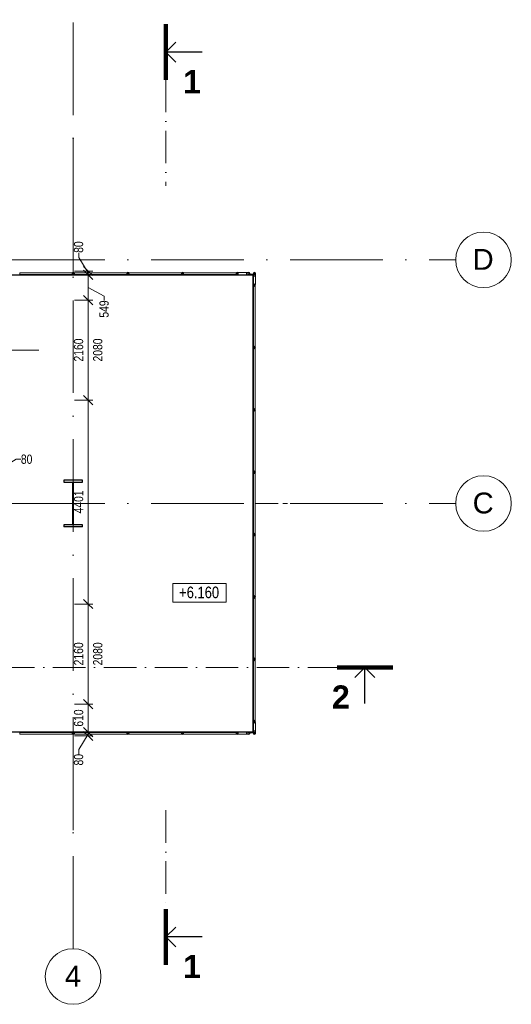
# Model space of a CAD drawing. Header units: millimetres. Extents: x 17762 to 172224, y -23587 to 40136.
# Tile 49 of 49: x 130081 to 140690, y 17675 to 38936. Entities that reach past the tile are written whole.
import ezdxf

# ---------------------------------------------------------------- set-up
doc = ezdxf.new("R2010")
doc.units = ezdxf.units.MM
for name, pattern in [('IMPORT-HP_01_CER_B', [800, 500, -100, 100, -100]), ('Čerchovaná 20mm', [3000, 2000, -500, 0, -500]), ('Čerchovaná řez', [1100, 700, -200, 0, -200])]:
    doc.linetypes.add(name, pattern=pattern)
for name, color, linetype, lineweight in [('CA_IMPORTY18', 8, 'Continuous', 9), ('CA_KOTY', 3, 'Continuous', 9), ('CA_KOTY-100', 3, 'Continuous', 9), ('CA_OSY', 5, 'Continuous', 9), ('CA_PODLAHA25', 7, 'Continuous', 13), ('CA_POPISDVERE', 3, 'Continuous', 9), ('CA_REZY', 1, 'Continuous', 25), ('CA_REZYZNACKY', 1, 'Continuous', 9), ('CA_TEXT35', 62, 'Continuous', 9)]:
    doc.layers.add(name, color=color, linetype=linetype, lineweight=lineweight)
doc.styles.add('Arial_1', font='arial.ttf', dxfattribs={"width": 0.8, "height": 200})
doc.styles.add('Arial_2', font='arial.ttf', dxfattribs={"height": 450})
doc.styles.add('Arial_5', font='arial.ttf', dxfattribs={"width": 0.8, "height": 250})
doc.styles.add('Arial_B', font='arialbd.ttf', dxfattribs={"height": 500})
doc.dimstyles.new('HP_Přímá_-_2_mm_Ariel_1-100', dxfattribs={"dimscale": 304.8, "dimtxt": 204.05188, "dimasz": 0.656168, "dimexe": 0.328084, "dimexo": 0.0625, "dimgap": 0.164042, "dimtad": 1, "dimdec": 0, "dimzin": 0, "dimdsep": 46, "dimtxsty": 'Arial_1', "dimblk1": 'OBLIQUE', "dimblk2": 'OBLIQUE', "dimsah": 1, "dimcen": 0.09, "dimazin": 0, "dimtfac": 1, "dimtdec": 4, "dimtix": 1, "dimtmove": 0, "dimatfit": 3, "dimfxl": 0.984252, "dimfxlon": 1, "dimtvp": 1, "dimtolj": 1, "dimtzin": 0, "dimarcsym": 2})
doc.dimstyles.new('HP_Přímá_-_2_mm_Ariel_1-100_1', dxfattribs={"dimscale": 304.8, "dimtxt": 204.05188, "dimasz": 0.656168, "dimexe": 0.328084, "dimexo": 0.0625, "dimgap": 0.164042, "dimtad": 1, "dimdec": 0, "dimzin": 0, "dimdsep": 46, "dimtxsty": 'Arial_1', "dimblk1": 'OBLIQUE', "dimblk2": 'OBLIQUE', "dimsah": 1, "dimcen": 0.09, "dimazin": 0, "dimtfac": 1, "dimtdec": 4, "dimtix": 1, "dimtmove": 1, "dimatfit": 3, "dimfxl": 0.984252, "dimfxlon": 1, "dimtvp": 1, "dimtolj": 1, "dimtzin": 0, "dimarcsym": 2})

# ---------------------------------------------------------------- blocks, each defined once
blk = doc.blocks.new('ocelová kce final - 11542_003_OK-HALA_TaO-2_ET_AciS_2025-05-29_upr_dwg-2597525-PŮDORYS _6_160 _ vestavek V2')
at = {"layer": 'CA_IMPORTY18', "color": 57, "linetype": 'IMPORT-HP_01_CER_B'}
for p, q in [((53770, 33473), (53770, 36377)), ((53770, 33437), (53770, 33468)), ((57698, 28490), (59468, 28490)), ((53770, 23512), (53770, 23543)), ((53770, 21433), (53770, 23507))]:
    blk.add_line(p, q, dxfattribs=at)
at = {"layer": 'CA_IMPORTY18', "color": 57}
for p, q in [((52250, 33420), (57650, 33420)), ((57654, 33420), (52250, 33420)), ((52255, 33430), (57644, 33430)), ((52255, 33424), (57644, 33424)), ((53752, 33468), (52617, 33468)), ((52617, 33468), (52617, 33436)), ((52617, 33436), (53752, 33436)), ((53752, 33468), (53752, 33436)), ((54931, 33468), (53797, 33468)), ((53797, 33468), (53797, 33436)), ((53797, 33436), (54931, 33436)), ((54931, 33468), (54931, 33436)), ((56111, 33468), (54976, 33468)), ((54976, 33468), (54976, 33436)), ((54976, 33436), (56111, 33436)), ((56111, 33468), (56111, 33436)), ((57290, 33468), (56155, 33468)), ((56155, 33468), (56155, 33436)), ((56155, 33436), (57290, 33436)), ((57290, 33468), (57290, 33436)), ((57511, 33474), (57335, 33474)), ((57335, 33452), (57335, 33474)), ((57335, 33430), (57335, 33452)), ((57335, 33430), (57511, 33430)), ((57511, 33474), (57511, 33474)), ((57511, 33465), (57511, 33473)), ((57511, 33463), (57511, 33465)), ((57511, 33452), (57511, 33464)), ((57511, 33440), (57511, 33452)), ((57511, 33431), (57511, 33438)), ((57511, 33430), (57511, 33430)), ((57580, 33440), (57662, 33440)), ((57644, 33430), (57654, 33430)), ((57644, 33424), (57644, 33430)), ((57650, 23560), (57650, 33420)), ((57650, 23560), (57650, 33420)), ((57654, 33420), (57650, 33420)), ((57660, 33430), (57654, 33430)), ((57654, 33430), (57654, 23550)), ((57660, 33430), (57660, 23550)), ((57660, 33401), (57660, 33225)), ((57660, 33401), (57660, 33401)), ((57668, 33401), (57661, 33401)), ((57668, 33401), (57669, 33401)), ((57682, 33401), (57669, 33401)), ((57695, 33401), (57682, 33401)), ((57703, 33401), (57695, 33401)), ((57704, 33225), (57704, 33401)), ((57704, 33401), (57704, 33401)), ((57682, 33225), (57660, 33225)), ((57666, 33180), (57666, 31878)), ((57698, 33180), (57666, 33180)), ((57704, 33225), (57682, 33225)), ((57698, 31878), (57698, 33180)), ((57698, 31878), (57666, 31878)), ((57666, 31834), (57666, 30532)), ((57698, 31834), (57666, 31834)), ((57698, 30532), (57698, 31834)), ((57698, 30532), (57666, 30532)), ((57666, 30487), (57666, 29185)), ((57698, 30487), (57666, 30487)), ((57698, 29185), (57698, 30487)), ((57698, 29185), (57666, 29185)), ((57666, 29141), (57666, 27839)), ((57698, 29141), (57666, 29141)), ((57698, 27839), (57698, 29141)), ((53569, 28949), (53569, 28991)), ((53569, 28991), (53971, 28991)), ((53759, 28949), (53569, 28949)), ((53759, 28031), (53759, 28949)), ((53971, 28949), (53781, 28949)), ((53781, 28949), (53781, 28031)), ((53971, 28991), (53971, 28949)), ((52250, 28490), (53570, 28490)), ((53569, 27989), (53569, 28031)), ((53569, 28031), (53759, 28031)), ((53971, 27989), (53569, 27989)), ((53781, 28031), (53971, 28031)), ((53971, 28031), (53971, 27989)), ((57698, 27839), (57666, 27839)), ((57666, 27795), (57666, 26493)), ((57698, 27795), (57666, 27795)), ((57698, 26493), (57698, 27795)), ((57698, 26493), (57666, 26493)), ((57666, 26448), (57666, 25146)), ((57698, 26448), (57666, 26448)), ((57698, 25146), (57698, 26448)), ((57698, 25146), (57666, 25146)), ((57666, 25102), (57666, 23800)), ((57698, 25102), (57666, 25102)), ((57698, 23800), (57698, 25102)), ((57660, 23756), (57660, 23579)), ((57660, 23756), (57682, 23756)), ((57698, 23800), (57666, 23800)), ((57682, 23756), (57704, 23756)), ((57704, 23579), (57704, 23756)), ((52250, 23560), (57650, 23560)), ((57654, 23560), (52250, 23560)), ((57644, 23556), (52255, 23556)), ((57644, 23550), (52255, 23550)), ((53752, 23544), (52617, 23544)), ((52617, 23512), (52617, 23544)), ((52617, 23512), (53752, 23512)), ((53752, 23512), (53752, 23544)), ((54931, 23544), (53797, 23544)), ((53797, 23512), (53797, 23544)), ((53797, 23512), (54931, 23512)), ((54931, 23512), (54931, 23544)), ((56111, 23544), (54976, 23544)), ((54976, 23512), (54976, 23544)), ((54976, 23512), (56111, 23512)), ((56111, 23512), (56111, 23544)), ((57290, 23544), (56155, 23544)), ((56155, 23512), (56155, 23544)), ((56155, 23512), (57290, 23512)), ((57290, 23512), (57290, 23544)), ((57511, 23550), (57335, 23550)), ((57335, 23528), (57335, 23550)), ((57335, 23506), (57335, 23528)), ((57335, 23506), (57511, 23506)), ((57511, 23550), (57511, 23550)), ((57511, 23541), (57511, 23549)), ((57511, 23541), (57511, 23539)), ((57511, 23528), (57511, 23540)), ((57511, 23516), (57511, 23528)), ((57511, 23507), (57511, 23513)), ((57511, 23506), (57511, 23506)), ((57577, 23540), (57575, 23540)), ((57660, 23540), (57580, 23540)), ((57644, 23550), (57644, 23556)), ((57654, 23550), (57644, 23550)), ((57654, 23560), (57650, 23560)), ((57654, 23550), (57660, 23550)), ((57660, 23579), (57660, 23579)), ((57661, 23579), (57668, 23579)), ((57669, 23579), (57682, 23579)), ((57682, 23579), (57694, 23579)), ((57693, 23579), (57695, 23579)), ((57695, 23579), (57703, 23579)), ((57704, 23579), (57704, 23579))]:
    blk.add_line(p, q, dxfattribs=at)
at = {"layer": 'CA_IMPORTY18', "color": 57, "flags": 128}
for points in [[(57511, 33474), (57513, 33474), (57515, 33474), (57517, 33474), (57519, 33474), (57521, 33474), (57523, 33474), (57525, 33474), (57527, 33474), (57529, 33474), (57531, 33474), (57533, 33474), (57535, 33474), (57537, 33474), (57538, 33474), (57540, 33474), (57542, 33474), (57543, 33474), (57545, 33474), (57546, 33474), (57548, 33474), (57549, 33474), (57551, 33474), (57552, 33474), (57553, 33474), (57554, 33474), (57555, 33474), (57556, 33474), (57557, 33474), (57558, 33474), (57559, 33474), (57559, 33474), (57560, 33474), (57561, 33474), (57561, 33474), (57562, 33474), (57562, 33474), (57562, 33474), (57562, 33474), (57562, 33474), (57562, 33474)], [(57562, 33430), (57562, 33430), (57562, 33430), (57562, 33430), (57562, 33430), (57561, 33430), (57561, 33430), (57560, 33430), (57560, 33430), (57559, 33430), (57558, 33430), (57557, 33430), (57556, 33430), (57556, 33430), (57554, 33430), (57553, 33430), (57552, 33430), (57551, 33430), (57550, 33430), (57548, 33430), (57547, 33430), (57545, 33430), (57544, 33430), (57542, 33430), (57540, 33430), (57539, 33430), (57537, 33430), (57535, 33430), (57533, 33430), (57532, 33430), (57530, 33430), (57528, 33430), (57526, 33430), (57524, 33430), (57522, 33430), (57520, 33430), (57518, 33430), (57516, 33430), (57514, 33430), (57512, 33430), (57511, 33430)], [(57562, 33474), (57563, 33474), (57564, 33474), (57565, 33474), (57566, 33474), (57567, 33474), (57568, 33474), (57568, 33474), (57569, 33473), (57570, 33473), (57571, 33473), (57572, 33472), (57573, 33472), (57573, 33472), (57574, 33471), (57575, 33471), (57576, 33470), (57576, 33470), (57577, 33469), (57578, 33468), (57578, 33468), (57579, 33467), (57579, 33466), (57580, 33466)], [(57569, 33431), (57568, 33431), (57567, 33430), (57566, 33430), (57565, 33430), (57564, 33430), (57563, 33430), (57562, 33430), (57562, 33430)], [(57580, 33439), (57580, 33438), (57579, 33438), (57578, 33437), (57578, 33436), (57577, 33436), (57576, 33435), (57576, 33435), (57575, 33434), (57574, 33434), (57574, 33433), (57573, 33433), (57572, 33432), (57571, 33432), (57570, 33432), (57569, 33431)], [(57580, 33465), (57581, 33464), (57581, 33464), (57582, 33463), (57582, 33462), (57583, 33461), (57583, 33460), (57583, 33459), (57584, 33459), (57584, 33458), (57584, 33457), (57584, 33456), (57584, 33455), (57584, 33454), (57584, 33453), (57584, 33452)], [(57584, 33452), (57584, 33451), (57584, 33450), (57584, 33450), (57584, 33449), (57584, 33448), (57584, 33447), (57584, 33446), (57583, 33445), (57583, 33444), (57583, 33444), (57582, 33443), (57582, 33442), (57582, 33441), (57581, 33440), (57581, 33440)], [(57660, 33452), (57660, 33453), (57660, 33454), (57660, 33455), (57660, 33456), (57660, 33457), (57661, 33458), (57661, 33458), (57661, 33459), (57661, 33460), (57662, 33461), (57662, 33462), (57663, 33463), (57663, 33463), (57663, 33464), (57664, 33465), (57664, 33466), (57665, 33466), (57666, 33467), (57666, 33468), (57667, 33468), (57667, 33469), (57668, 33469), (57669, 33470)], [(57660, 33401), (57660, 33403), (57660, 33405), (57660, 33407), (57660, 33409), (57660, 33411), (57660, 33413), (57660, 33415), (57660, 33417), (57660, 33419), (57660, 33421), (57660, 33423), (57660, 33425), (57660, 33427), (57660, 33428), (57660, 33430), (57660, 33432), (57660, 33433), (57660, 33435), (57660, 33436), (57660, 33438), (57660, 33439), (57660, 33441), (57660, 33442), (57660, 33443), (57660, 33444), (57660, 33445), (57660, 33446), (57660, 33447), (57660, 33448), (57660, 33449), (57660, 33449), (57660, 33450), (57660, 33451), (57660, 33451), (57660, 33452), (57660, 33452), (57660, 33452), (57660, 33452), (57660, 33452), (57660, 33452)], [(57669, 33470), (57670, 33471), (57671, 33471), (57672, 33472), (57673, 33472), (57673, 33473), (57674, 33473), (57675, 33473), (57676, 33474), (57677, 33474), (57678, 33474), (57678, 33474), (57679, 33474), (57680, 33474), (57681, 33474), (57682, 33474)], [(57682, 33474), (57683, 33474), (57684, 33474), (57685, 33474), (57686, 33474), (57687, 33474), (57688, 33474), (57688, 33474), (57689, 33473), (57690, 33473), (57691, 33473), (57692, 33472), (57693, 33472), (57693, 33472), (57694, 33471), (57695, 33471)], [(57696, 33470), (57696, 33470), (57697, 33469), (57698, 33468), (57698, 33468), (57699, 33467), (57699, 33466), (57700, 33466), (57700, 33465), (57701, 33464), (57701, 33464), (57702, 33463), (57702, 33462), (57703, 33461), (57703, 33460), (57703, 33459)], [(57704, 33459), (57704, 33458), (57704, 33457), (57704, 33456), (57704, 33455), (57704, 33454), (57704, 33453), (57704, 33452), (57704, 33452)], [(57704, 33452), (57704, 33452), (57704, 33452), (57704, 33452), (57704, 33452), (57704, 33451), (57704, 33451), (57704, 33450), (57704, 33450), (57704, 33449), (57704, 33448), (57704, 33447), (57704, 33446), (57704, 33446), (57704, 33444), (57704, 33443), (57704, 33442), (57704, 33441), (57704, 33440), (57704, 33438), (57704, 33437), (57704, 33435), (57704, 33434), (57704, 33432), (57704, 33430), (57704, 33429), (57704, 33427), (57704, 33425), (57704, 33423), (57704, 33422), (57704, 33420), (57704, 33418), (57704, 33416), (57704, 33414), (57704, 33412), (57704, 33410), (57704, 33408), (57704, 33406), (57704, 33404), (57704, 33402), (57704, 33401)], [(57511, 23550), (57513, 23550), (57515, 23550), (57517, 23550), (57519, 23550), (57521, 23550), (57523, 23550), (57525, 23550), (57527, 23550), (57529, 23550), (57531, 23550), (57533, 23550), (57535, 23550), (57537, 23550), (57538, 23550), (57540, 23550), (57542, 23550), (57543, 23550), (57545, 23550), (57546, 23550), (57548, 23550), (57549, 23550), (57551, 23550), (57552, 23550), (57553, 23550), (57554, 23550), (57555, 23550), (57556, 23550), (57557, 23550), (57558, 23550), (57559, 23550), (57559, 23550), (57560, 23550), (57561, 23550), (57561, 23550), (57562, 23550), (57562, 23550), (57562, 23550), (57562, 23550), (57562, 23550), (57562, 23550)], [(57562, 23506), (57562, 23506), (57562, 23506), (57562, 23506), (57562, 23506), (57561, 23506), (57561, 23506), (57560, 23506), (57560, 23506), (57559, 23506), (57558, 23506), (57557, 23506), (57556, 23506), (57556, 23506), (57554, 23506), (57553, 23506), (57552, 23506), (57551, 23506), (57550, 23506), (57548, 23506), (57547, 23506), (57545, 23506), (57544, 23506), (57542, 23506), (57540, 23506), (57539, 23506), (57537, 23506), (57535, 23506), (57533, 23506), (57532, 23506), (57530, 23506), (57528, 23506), (57526, 23506), (57524, 23506), (57522, 23506), (57520, 23506), (57518, 23506), (57516, 23506), (57514, 23506), (57512, 23506), (57511, 23506)], [(57562, 23550), (57563, 23550), (57564, 23550), (57565, 23550), (57566, 23550), (57567, 23550), (57568, 23549), (57568, 23549), (57569, 23549), (57570, 23549), (57571, 23548), (57572, 23548), (57573, 23547), (57573, 23547), (57574, 23547), (57575, 23546), (57576, 23546), (57576, 23545), (57577, 23544), (57578, 23544), (57578, 23543), (57579, 23543), (57579, 23542), (57580, 23541)], [(57569, 23506), (57568, 23506), (57567, 23506), (57566, 23506), (57565, 23506), (57564, 23506), (57563, 23506), (57562, 23506), (57562, 23506)], [(57580, 23514), (57580, 23514), (57579, 23513), (57578, 23512), (57578, 23512), (57577, 23511), (57576, 23511), (57576, 23510), (57575, 23510), (57574, 23509), (57574, 23509), (57573, 23508), (57572, 23508), (57571, 23507), (57570, 23507), (57569, 23507)], [(57580, 23541), (57581, 23540), (57581, 23539), (57582, 23538), (57582, 23537), (57583, 23537), (57583, 23536), (57583, 23535), (57584, 23534), (57584, 23533), (57584, 23532), (57584, 23532), (57584, 23531), (57584, 23530), (57584, 23529), (57584, 23528)], [(57584, 23528), (57584, 23527), (57584, 23526), (57584, 23525), (57584, 23524), (57584, 23523), (57584, 23522), (57584, 23522), (57583, 23521), (57583, 23520), (57583, 23519), (57582, 23518), (57582, 23517), (57582, 23517), (57581, 23516), (57581, 23515)], [(57660, 23528), (57660, 23528), (57660, 23528), (57660, 23528), (57660, 23528), (57660, 23529), (57660, 23529), (57660, 23530), (57660, 23530), (57660, 23531), (57660, 23532), (57660, 23533), (57660, 23534), (57660, 23534), (57660, 23536), (57660, 23537), (57660, 23538), (57660, 23539), (57660, 23540), (57660, 23542), (57660, 23543), (57660, 23545), (57660, 23546), (57660, 23548), (57660, 23550), (57660, 23551), (57660, 23553), (57660, 23555), (57660, 23557), (57660, 23558), (57660, 23560), (57660, 23562), (57660, 23564), (57660, 23566), (57660, 23568), (57660, 23570), (57660, 23572), (57660, 23574), (57660, 23576), (57660, 23578), (57660, 23579)], [(57661, 23521), (57661, 23522), (57660, 23523), (57660, 23524), (57660, 23525), (57660, 23526), (57660, 23527), (57660, 23528), (57660, 23528)], [(57669, 23510), (57668, 23510), (57668, 23511), (57667, 23512), (57666, 23512), (57666, 23513), (57665, 23514), (57665, 23514), (57664, 23515), (57664, 23516), (57663, 23516), (57663, 23517), (57662, 23518), (57662, 23519), (57662, 23520), (57661, 23521)], [(57682, 23506), (57681, 23506), (57680, 23506), (57680, 23506), (57679, 23506), (57678, 23506), (57677, 23506), (57676, 23506), (57675, 23507), (57674, 23507), (57674, 23507), (57673, 23508), (57672, 23508), (57671, 23508), (57670, 23509), (57670, 23509)], [(57695, 23510), (57694, 23509), (57694, 23509), (57693, 23508), (57692, 23508), (57691, 23507), (57690, 23507), (57689, 23507), (57689, 23506), (57688, 23506), (57687, 23506), (57686, 23506), (57685, 23506), (57684, 23506), (57683, 23506), (57682, 23506)], [(57704, 23528), (57704, 23527), (57704, 23526), (57704, 23525), (57704, 23524), (57704, 23523), (57704, 23522), (57704, 23522), (57703, 23521), (57703, 23520), (57703, 23519), (57702, 23518), (57702, 23517), (57702, 23517), (57701, 23516), (57701, 23515), (57700, 23514), (57700, 23514), (57699, 23513), (57698, 23512), (57698, 23512), (57697, 23511), (57696, 23511), (57696, 23510)], [(57704, 23579), (57704, 23577), (57704, 23575), (57704, 23573), (57704, 23571), (57704, 23569), (57704, 23567), (57704, 23565), (57704, 23563), (57704, 23561), (57704, 23559), (57704, 23557), (57704, 23555), (57704, 23553), (57704, 23552), (57704, 23550), (57704, 23548), (57704, 23547), (57704, 23545), (57704, 23544), (57704, 23542), (57704, 23541), (57704, 23539), (57704, 23538), (57704, 23537), (57704, 23536), (57704, 23535), (57704, 23534), (57704, 23533), (57704, 23532), (57704, 23531), (57704, 23531), (57704, 23530), (57704, 23529), (57704, 23529), (57704, 23528), (57704, 23528), (57704, 23528), (57704, 23528), (57704, 23528), (57704, 23528)]]:
    blk.add_lwpolyline(points, dxfattribs=at)
at = {"layer": 'CA_IMPORTY18', "color": 57}
for centre, radius, start, end in [((57562, 33452), 22.3, 146.5919, 180), ((57562, 33452), 22.2, 180, 213.3751), ((57562, 33452), 22.3, 110.9138, 140), ((57562, 33452), 22.2, 220, 249.0736), ((57562, 33452), 22.3, 74.314, 105.678), ((57562, 33452), 22.2, 254.314, 285.678), ((57562, 33452), 22.3, 40, 69.0736), ((57562, 33452), 22.2, 290.9138, 320), ((57562, 33452), 22.3, 0, 33.3751), ((57562, 33452), 22.2, 326.5919, 360), ((57682, 33452), 22.2, 164.7512, 195.678), ((57682, 33452), 22.3, 130, 159.0736), ((57682, 33452), 22.2, 200.9138, 230), ((57682, 33452), 22.2, 90, 123.3751), ((57682, 33452), 22.2, 236.5919, 270), ((57682, 33452), 22.3, 56.5919, 90), ((57682, 33452), 22.3, 270, 303.3751), ((57682, 33452), 22.2, 20.9138, 50), ((57682, 33452), 22.2, 310, 339.0736), ((57682, 33452), 22.3, 344.314, 15.2352), ((57562, 23528), 22.3, 146.5919, 180), ((57562, 23528), 22.2, 180, 213.3751), ((57562, 23528), 22.2, 110.9138, 140), ((57562, 23528), 22.2, 220, 249.0736), ((57562, 23528), 22.2, 74.314, 105.678), ((57562, 23528), 22.2, 254.314, 285.678), ((57562, 23528), 22.2, 40, 69.0736), ((57562, 23528), 22.3, 290.9138, 320), ((57562, 23528), 22.3, 0, 33.3751), ((57562, 23528), 22.3, 326.5919, 0), ((57682, 23528), 22.3, 164.314, 195.678), ((57682, 23528), 22.3, 130, 159.0736), ((57682, 23528), 22.3, 200.9138, 230), ((57682, 23528), 22.3, 90, 123.3751), ((57682, 23528), 22.3, 236.5919, 270), ((57682, 23528), 22.3, 56.5919, 90), ((57682, 23528), 22.3, 270, 303.3751), ((57682, 23528), 22.3, 20.9138, 50), ((57682, 23528), 22.3, 310, 339.0736), ((57682, 23528), 22.3, 344.314, 15.678)]:
    blk.add_arc(centre, radius, start, end, dxfattribs=at)
at = {"layer": 'CA_REZY'}
for p, q in [((53970, 28990), (53570, 28990)), ((53570, 28990), (53570, 28950)), ((53570, 28950), (53760, 28950)), ((53760, 28950), (53760, 28030)), ((53780, 28030), (53780, 28950)), ((53780, 28950), (53970, 28950)), ((53970, 28950), (53970, 28990)), ((53760, 28030), (53570, 28030)), ((53570, 28030), (53570, 27990)), ((53570, 27990), (53970, 27990)), ((53970, 28030), (53780, 28030)), ((53970, 27990), (53970, 28030))]:
    blk.add_line(p, q, dxfattribs=at)
for centre, radius, start, end in [((53774, 33452), 22.2, 0, 180), ((53774, 33452), 22.2, 180, 0), ((53774, 33452), 17.2, 0, 180), ((53774, 33452), 17.2, 180, 0), ((54954, 33452), 22.2, 0, 180), ((54954, 33452), 22.2, 180, 0), ((54954, 33452), 17.2, 0, 180), ((54954, 33452), 17.2, 180, 0), ((56133, 33452), 22.2, 0, 180), ((56133, 33452), 22.2, 180, 0), ((56133, 33452), 17.2, 0, 180), ((56133, 33452), 17.2, 180, 0), ((57312, 33452), 22.2, 0, 180), ((57312, 33452), 22.2, 180, 0), ((57312, 33452), 17.2, 0, 180), ((57312, 33452), 17.2, 180, 0), ((57562, 33452), 22.2, 0, 180), ((57562, 33452), 22.2, 180, 0), ((57562, 33452), 19.3, 0, 180), ((57562, 33452), 19.4, 180, 0), ((57682, 33452), 22.2, 90, 233.9946), ((57682, 33452), 19.4, 90, 270), ((57682, 33452), 22.2, 234, 270), ((57682, 33452), 22.2, 270, 90), ((57682, 33452), 19.3, 270, 90), ((57682, 33202), 22.2, 90, 270), ((57682, 33202), 17.2, 90, 270), ((57682, 33202), 22.2, 270, 90), ((57682, 33202), 17.2, 270, 90), ((57682, 31856), 22.2, 90, 270), ((57682, 31856), 17.2, 90, 270), ((57682, 31856), 22.2, 270, 90), ((57682, 31856), 17.2, 270, 90), ((57682, 30510), 22.2, 90, 270), ((57682, 30510), 17.3, 90, 270), ((57682, 30510), 22.2, 270, 90), ((57682, 30510), 17.2, 270, 90), ((57682, 29163), 22.2, 90, 270), ((57682, 29163), 17.2, 90, 270), ((57682, 29163), 22.2, 270, 90), ((57682, 29163), 17.2, 270, 90), ((57682, 27817), 22.2, 90, 270), ((57682, 27817), 17.2, 90, 270), ((57682, 27817), 22.2, 270, 90), ((57682, 27817), 17.2, 270, 90), ((57682, 26470), 22.2, 90, 270), ((57682, 26470), 17.2, 90, 270), ((57682, 26470), 22.2, 270, 90), ((57682, 26470), 17.2, 270, 90), ((57682, 25124), 22.2, 90, 270), ((57682, 25124), 17.2, 90, 270), ((57682, 25124), 22.2, 270, 90), ((57682, 25124), 17.2, 270, 90), ((57682, 23778), 22.2, 90, 270), ((57682, 23778), 17.2, 90, 270), ((57682, 23778), 22.2, 270, 90), ((57682, 23778), 17.2, 270, 90), ((53774, 23528), 22.2, 0, 180), ((53774, 23528), 22.2, 180, 0), ((53774, 23528), 17.2, 0, 180), ((53774, 23528), 17.2, 180, 0), ((54954, 23528), 22.2, 0, 180), ((54954, 23528), 22.2, 180, 0), ((54954, 23528), 17.2, 0, 180), ((54954, 23528), 17.2, 180, 0), ((56133, 23528), 22.2, 0, 180), ((56133, 23528), 22.2, 180, 0), ((56133, 23528), 17.2, 0, 180), ((56133, 23528), 17.2, 180, 0), ((57312, 23528), 22.2, 0, 180), ((57312, 23528), 22.2, 180, 0), ((57312, 23528), 17.2, 0, 180), ((57312, 23528), 17.2, 180, 0), ((57562, 23528), 22.2, 0, 180), ((57562, 23528), 22.2, 180, 0), ((57562, 23528), 19.3, 0, 180), ((57562, 23528), 19.3, 180, 0), ((57682, 23528), 22.2, 90, 270), ((57682, 23528), 19.3, 90, 270), ((57682, 23528), 22.2, 270, 90), ((57682, 23528), 19.3, 270, 90)]:
    blk.add_arc(centre, radius, start, end, dxfattribs=at)
blk = doc.blocks.new('ocelová kce final - ocelová kce final-2597615-PŮDORYS _6_160 _ vestavek V2')
blk.add_blockref('ocelová kce final - 11542_003_OK-HALA_TaO-2_ET_AciS_2025-05-29_upr_dwg-2597525-PŮDORYS _6_160 _ vestavek V2', (0, 0))
blk = doc.blocks.new('Osnova - Bublina osnovy 12mm-4850-PŮDORYS _6_160 _ vestavek V2')
at = {"layer": 'CA_TEXT35'}
blk.add_circle((0, 0), 6, dxfattribs=at)
blk = doc.blocks.new('DIMBLOCK52-PŮDORYS _6_160 _ vestavek V2')
at = {"layer": 'CA_KOTY-100'}
for p, q in [((129634, 29236), (129634, 29536)), ((130006, 29443), (129674, 29236)), ((129714, 29236), (129714, 29536)), ((130106, 29443), (130006, 29443)), ((129634, 29236), (129534, 29136)), ((129714, 29236), (129614, 29136)), ((129634, 29236), (129734, 29336)), ((129634, 29236), (129714, 29236)), ((129634, 29236), (129634, 29136)), ((129714, 29236), (129814, 29336)), ((129714, 29236), (129714, 29136))]:
    blk.add_line(p, q, dxfattribs=at)
at = {"layer": 'CA_KOTY-100', "color": 0, "insert": (130106, 29546), "char_height": 200, "width": 293.83, "attachment_point": 1, "line_spacing_factor": 0.941778, "style": 'Arial_1'}
blk.add_mtext('80', dxfattribs=at)
blk = doc.blocks.new('_Oblique')
at = {"color": 0, "linetype": 'ByBlock', "lineweight": -2}
blk.add_line((-0.5, -0.5), (0.5, 0.5), dxfattribs=at)
blk = doc.blocks.new('DIMBLOCK53-PŮDORYS _6_160 _ vestavek V2')
at = {"layer": 'CA_KOTY-100'}
for p, q in [((131354, 33902), (131354, 33802)), ((131354, 33802), (131561, 33469)), ((131561, 33509), (131461, 33609)), ((131561, 33509), (131261, 33509)), ((131561, 33429), (131261, 33429)), ((131561, 33429), (131461, 33529)), ((131561, 33509), (131561, 33429)), ((131561, 33509), (131661, 33409)), ((131561, 33509), (131661, 33509)), ((131561, 33429), (131661, 33329)), ((131561, 33429), (131661, 33429))]:
    blk.add_line(p, q, dxfattribs=at)
at = {"layer": 'CA_KOTY-100', "color": 0, "insert": (131251, 33902), "char_height": 200, "width": 293.83, "attachment_point": 1, "rotation": 90, "line_spacing_factor": 0.941778, "style": 'Arial_1'}
blk.add_mtext('80', dxfattribs=at)
blk = doc.blocks.new('DIMBLOCK54-PŮDORYS _6_160 _ vestavek V2')
at = {"layer": 'CA_KOTY-100'}
for p, q in [((131561, 33429), (131261, 33429)), ((131561, 33429), (131461, 33529)), ((131561, 33429), (131561, 32880)), ((131561, 33429), (131661, 33329)), ((131561, 33429), (131661, 33429)), ((131561, 32880), (131461, 32980)), ((131904, 32969), (131561, 33155)), ((131904, 32869), (131904, 32969)), ((131561, 32880), (131261, 32880)), ((131561, 32880), (131661, 32780)), ((131561, 32880), (131661, 32880))]:
    blk.add_line(p, q, dxfattribs=at)
at = {"layer": 'CA_KOTY-100', "color": 0, "insert": (131801, 32502), "char_height": 200, "width": 440.75, "attachment_point": 1, "rotation": 90, "line_spacing_factor": 0.941778, "style": 'Arial_1'}
blk.add_mtext('549', dxfattribs=at)
blk = doc.blocks.new('DIMBLOCK55-PŮDORYS _6_160 _ vestavek V2')
at = {"layer": 'CA_KOTY-100'}
for p, q in [((131561, 32880), (131461, 32980)), ((131561, 32880), (131261, 32880)), ((131561, 32880), (131561, 30720)), ((131561, 32880), (131661, 32780)), ((131561, 32880), (131661, 32880)), ((131561, 30720), (131261, 30720)), ((131561, 30720), (131461, 30820)), ((131561, 30720), (131661, 30620)), ((131561, 30720), (131661, 30720))]:
    blk.add_line(p, q, dxfattribs=at)
at = {"layer": 'CA_KOTY-100', "color": 0, "char_height": 200, "width": 587.67, "attachment_point": 1, "rotation": 90, "line_spacing_factor": 0.941778, "style": 'Arial_1'}
for s, insert in [('2160', (131251, 31555)), ('2080', (131665, 31555))]:
    blk.add_mtext(s, dxfattribs=dict(at, insert=insert))
blk = doc.blocks.new('DIMBLOCK56-PŮDORYS _6_160 _ vestavek V2')
at = {"layer": 'CA_KOTY-100'}
for p, q in [((131561, 30720), (131261, 30720)), ((131561, 30720), (131461, 30820)), ((131561, 30720), (131561, 26319)), ((131561, 30720), (131661, 30620)), ((131561, 30720), (131661, 30720)), ((131561, 26319), (131461, 26419)), ((131561, 26319), (131261, 26319)), ((131561, 26319), (131661, 26219)), ((131561, 26319), (131661, 26319))]:
    blk.add_line(p, q, dxfattribs=at)
at = {"layer": 'CA_KOTY-100', "color": 0, "insert": (131251, 28275), "char_height": 200, "width": 587.67, "attachment_point": 1, "rotation": 90, "line_spacing_factor": 0.941778, "style": 'Arial_1'}
blk.add_mtext('4401', dxfattribs=at)
blk = doc.blocks.new('DIMBLOCK57-PŮDORYS _6_160 _ vestavek V2')
at = {"layer": 'CA_KOTY-100'}
for p, q in [((131561, 26319), (131461, 26419)), ((131561, 26319), (131261, 26319)), ((131561, 26319), (131561, 24159)), ((131561, 26319), (131661, 26219)), ((131561, 26319), (131661, 26319)), ((131561, 24159), (131461, 24259)), ((131561, 24159), (131261, 24159)), ((131561, 24159), (131661, 24059)), ((131561, 24159), (131661, 24159))]:
    blk.add_line(p, q, dxfattribs=at)
at = {"layer": 'CA_KOTY-100', "color": 0, "char_height": 200, "width": 587.67, "attachment_point": 1, "rotation": 90, "line_spacing_factor": 0.941778, "style": 'Arial_1'}
for s, insert in [('2160', (131251, 24994)), ('2080', (131665, 24994))]:
    blk.add_mtext(s, dxfattribs=dict(at, insert=insert))
blk = doc.blocks.new('DIMBLOCK58-PŮDORYS _6_160 _ vestavek V2')
at = {"layer": 'CA_KOTY-100'}
for p, q in [((131561, 24159), (131461, 24259)), ((131561, 24159), (131261, 24159)), ((131561, 24159), (131561, 23549)), ((131561, 24159), (131661, 24059)), ((131561, 24159), (131661, 24159)), ((131561, 23549), (131461, 23649)), ((131561, 23549), (131261, 23549)), ((131561, 23549), (131661, 23449)), ((131561, 23549), (131661, 23549))]:
    blk.add_line(p, q, dxfattribs=at)
at = {"layer": 'CA_KOTY-100', "color": 0, "insert": (131251, 23670), "char_height": 200, "width": 440.75, "attachment_point": 1, "rotation": 90, "line_spacing_factor": 0.941778, "style": 'Arial_1'}
blk.add_mtext('610', dxfattribs=at)
blk = doc.blocks.new('DIMBLOCK59-PŮDORYS _6_160 _ vestavek V2')
at = {"layer": 'CA_KOTY-100'}
for p, q in [((131561, 23549), (131461, 23649)), ((131561, 23549), (131261, 23549)), ((131561, 23469), (131261, 23469)), ((131354, 23176), (131561, 23509)), ((131561, 23469), (131461, 23569)), ((131561, 23549), (131561, 23469)), ((131561, 23549), (131661, 23449)), ((131561, 23549), (131661, 23549)), ((131561, 23469), (131661, 23369)), ((131561, 23469), (131661, 23469)), ((131354, 23076), (131354, 23176))]:
    blk.add_line(p, q, dxfattribs=at)
at = {"layer": 'CA_KOTY-100', "color": 0, "insert": (131251, 22832), "char_height": 200, "width": 293.83, "attachment_point": 1, "rotation": 90, "line_spacing_factor": 0.941778, "style": 'Arial_1'}
blk.add_mtext('80', dxfattribs=at)
blk = doc.blocks.new('CZ-Popiska_dveří - Rozměry a označení_ umístění vlevo-1150631-PŮDORYS _6_160 _ vestavek V2')
at = {"layer": 'CA_POPISDVERE'}
for p, q in [((0, 0), (0, -16.25)), ((0, -16.25), (0, -23.75))]:
    blk.add_line(p, q, dxfattribs=at)
blk.add_circle((0, -20), 3.75, dxfattribs=at)
blk = doc.blocks.new('Řez - HP_rez-422537-PŮDORYS _6_160 _ vestavek V2')
at = {"layer": 'CA_REZYZNACKY', "lineweight": 100}
blk.add_line((-12, 0), (0, 0), dxfattribs=at)
at = {"layer": 'CA_REZYZNACKY', "lineweight": 25}
for p, q in [((-6, 0), (-8.15, -2.15)), ((-6, 0), (-3.85, -2.15)), ((-6, -7.82), (-6, 0))]:
    blk.add_line(p, q, dxfattribs=at)
blk = doc.blocks.new('Řez - HP_rez-422275-PŮDORYS _6_160 _ vestavek V2')
at = {"layer": 'CA_REZYZNACKY', "lineweight": 100}
blk.add_line((-12, 0), (0, 0), dxfattribs=at)
at = {"layer": 'CA_REZYZNACKY', "lineweight": 25}
for p, q in [((-6, 0), (-8.15, -2.15)), ((-6, 0), (-3.85, -2.15)), ((-6, -7.82), (-6, 0))]:
    blk.add_line(p, q, dxfattribs=at)
blk = doc.blocks.new('Výškové kóty - Obdélník kolem výškové kóty-410351-PŮDORYS _6_160 _ vestavek V2')
at = {"layer": 'CA_KOTY'}
for p, q in [((6.6, 4.06), (-4.9, 4.06)), ((-4.9, 0), (-4.9, 4.06)), ((-4.9, 4.06), (6.6, 4.06)), ((6.6, 4.06), (6.6, 0)), ((6.6, 0), (-4.9, 0))]:
    blk.add_line(p, q, dxfattribs=at)

msp = doc.modelspace()

# ---------------------------------------------------------------- linework, layer by layer
at = {"layer": 'CA_KOTY'}
msp.add_line((133982, 26358.3), (134047, 26358.3), dxfattribs=at)
at = {"layer": 'CA_OSY', "linetype": 'Čerchovaná 20mm'}
for p, q in [((131233.8, 18875.4), (131233.8, 38936)), ((111914.4, 33749.9), (139490.4, 33749.9)), ((111914.4, 28489.9), (139490.4, 28489.9))]:
    msp.add_line(p, q, dxfattribs=at)
at = {"layer": 'CA_PODLAHA25'}
for p, q in [((135153.8, 33222), (135153.8, 33224.5)), ((135153.8, 33188.2), (135153.8, 33216.3)), ((135153.8, 33180), (135153.8, 33182.5)), ((135153.8, 31875.6), (135153.8, 31878.1)), ((135153.8, 31841.9), (135153.8, 31869.9)), ((135153.8, 31833.6), (135153.8, 31836.2)), ((135153.8, 30529.3), (135153.8, 30531.8)), ((135153.8, 30495.5), (135153.8, 30523.6)), ((135153.8, 30487.3), (135153.8, 30489.8)), ((135153.8, 29182.9), (135153.8, 29185.4)), ((135153.8, 29149.2), (135153.8, 29177.2)), ((135153.8, 29140.9), (135153.8, 29143.5)), ((135153.8, 27836.5), (135153.8, 27839.1)), ((135153.8, 27802.8), (135153.8, 27830.8)), ((135153.8, 27794.6), (135153.8, 27797.1)), ((135153.8, 26490.2), (135153.8, 26492.7)), ((135153.8, 26456.4), (135153.8, 26484.5)), ((135153.8, 26448.2), (135153.8, 26450.7)), ((135153.8, 25143.8), (135153.8, 25146.4)), ((135153.8, 25110.8), (135153.8, 25138.1)), ((135153.8, 25101.9), (135153.8, 25104.4)), ((135153.8, 23797.5), (135153.8, 23800)), ((135153.8, 23763.7), (135153.8, 23791.8)), ((135153.8, 23755.5), (135153.8, 23758)), ((129859.7, 23549), (134975, 23549)), ((135012.9, 23549), (135016.6, 23549)), ((135016.9, 23549), (135020.3, 23549)), ((135031.7, 23549), (135123.8, 23549))]:
    msp.add_line(p, q, dxfattribs=at)
at = {"layer": 'CA_REZYZNACKY', "linetype": 'Čerchovaná řez'}
for p, q in [((133233.8, 37635.9), (133233.8, 35350.2)), ((128598.5, 24949.9), (136930.6, 24949.9)), ((133233.8, 21863.9), (133233.8, 19729.5))]:
    msp.add_line(p, q, dxfattribs=at)

# ---------------------------------------------------------------- block references
at = {"layer": 'CA_IMPORTY18', "color": 57}
msp.add_blockref('ocelová kce final - ocelová kce final-2597615-PŮDORYS _6_160 _ vestavek V2', (77463.7, 0), dxfattribs=at)
at = {"layer": 'CA_KOTY', "extrusion": (0, 0, -1), "xscale": 99.99999999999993, "yscale": 99.99999999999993, "zscale": 99.99999999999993}
msp.add_blockref('Výškové kóty - Obdélník kolem výškové kóty-410351-PŮDORYS _6_160 _ vestavek V2', (-134047, 26358.3), dxfattribs=at)
at = {"layer": 'CA_POPISDVERE', "xscale": 99.99999999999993, "yscale": 99.99999999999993, "zscale": 99.99999999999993, "rotation": 270.0000000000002}
msp.add_blockref('CZ-Popiska_dveří - Rozměry a označení_ umístění vlevo-1150631-PŮDORYS _6_160 _ vestavek V2', (130492.9, 31800.3), dxfattribs=at)
at = {"layer": 'CA_REZYZNACKY', "lineweight": 100, "extrusion": (0, 0, -1), "xscale": 99.99999999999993, "yscale": 99.99999999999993, "zscale": 99.99999999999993, "rotation": 270.0000000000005}
msp.add_blockref('Řez - HP_rez-422537-PŮDORYS _6_160 _ vestavek V2', (-133233.8, 37635.9), dxfattribs=at)
at = {"layer": 'CA_REZYZNACKY', "lineweight": 100, "extrusion": (0, 0, -1), "xscale": 99.99999999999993, "yscale": 99.99999999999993, "zscale": 99.99999999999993}
msp.add_blockref('Řez - HP_rez-422275-PŮDORYS _6_160 _ vestavek V2', (-136930.6, 24949.9), dxfattribs=at)
at = {"layer": 'CA_REZYZNACKY', "lineweight": 100, "xscale": 99.99999999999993, "yscale": 99.99999999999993, "zscale": 99.99999999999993, "rotation": 89.99999999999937}
msp.add_blockref('Řez - HP_rez-422537-PŮDORYS _6_160 _ vestavek V2', (133233.8, 19729.5), dxfattribs=at)
at = {"layer": 'CA_TEXT35', "xscale": 99.99999999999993, "yscale": 99.99999999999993, "zscale": 99.99999999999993, "rotation": 269.9999999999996}
for p in [(140090.4, 33749.9), (140090.4, 28489.9)]:
    msp.add_blockref('Osnova - Bublina osnovy 12mm-4850-PŮDORYS _6_160 _ vestavek V2', p, dxfattribs=at)
at = {"layer": 'CA_TEXT35', "xscale": 99.99999999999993, "yscale": 99.99999999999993, "zscale": 99.99999999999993}
msp.add_blockref('Osnova - Bublina osnovy 12mm-4850-PŮDORYS _6_160 _ vestavek V2', (131233.8, 18275.4), dxfattribs=at)

# ---------------------------------------------------------------- texts
at = {"layer": 'CA_KOTY', "insert": (133522.3, 26694.6), "char_height": 250, "width": 1019.231, "attachment_point": 1, "line_spacing_factor": 0.941778, "style": 'Arial_5'}
msp.add_mtext('+6.160', dxfattribs=at)
at = {"layer": 'CA_REZYZNACKY', "char_height": 500, "width": 481.012, "attachment_point": 1, "style": 'Arial_B'}
for s, insert in [('\\fArial|b1|i0|c238|p34|;1', (133606.3, 37846.9)), ('\\fArial|b1|i0|c238|p34|;2', (136817.4, 24560.9)), ('\\fArial|b1|i0|c238|p34|;1', (133606.3, 18740.5))]:
    msp.add_mtext(s, dxfattribs=dict(at, insert=insert))

# ---------------------------------------------------------------- dimensions: what is measured, and where the dimension line sits
at = {"layer": 'CA_KOTY'}
for base, p1, p2, override, picture, middle in [((131560.8, 33429), (131260.8, 33509), (131260.8, 33429), {"dimpost": '<>', "dimfxl": 80}, 'DIMBLOCK53-PŮDORYS _6_160 _ vestavek V2', (131384.5, 34048.5)), ((131560.8, 32880.3), (131260.8, 33429), (131260.8, 32880.3), {"dimpost": '<>', "dimfxl": 548.75}, 'DIMBLOCK54-PŮDORYS _6_160 _ vestavek V2', (131934.5, 32721.9)), ((131560.8, 23469), (131260.8, 23549), (131260.8, 23469), {"dimpost": '<>', "dimfxl": 80}, 'DIMBLOCK59-PŮDORYS _6_160 _ vestavek V2', (131384.5, 22978.5))]:
    dim = msp.add_linear_dim(base=base, p1=p1, p2=p2, angle=90, dimstyle='HP_Přímá_-_2_mm_Ariel_1-100_1', override=override, dxfattribs=at)
    dim.commit()
    dim.dimension.update_dxf_attribs({"geometry": picture, "text_midpoint": middle, "dimtype": 160, "text_rotation": 90})
for base, p1, p2, picture, middle in [((131560.8, 30720.3), (131260.8, 32880.3), (131260.8, 30720.3), 'DIMBLOCK55-PŮDORYS _6_160 _ vestavek V2', (131560.8, 31800.3)), ((131560.8, 24159), (131260.8, 26319), (131260.8, 24159), 'DIMBLOCK57-PŮDORYS _6_160 _ vestavek V2', (131560.8, 25239))]:
    dim = msp.add_linear_dim(base=base, p1=p1, p2=p2, angle=90, text='<>\\X2080', dimstyle='HP_Přímá_-_2_mm_Ariel_1-100', override={"dimpost": '<>', "dimfxl": 2160}, dxfattribs=at)
    dim.commit()
    dim.dimension.update_dxf_attribs({"geometry": picture, "text_midpoint": middle})
for base, p1, p2, override, picture, middle in [((131560.8, 26319), (131260.8, 30720.3), (131260.8, 26319), {"dimpost": '<>', "dimfxl": 4401.25}, 'DIMBLOCK56-PŮDORYS _6_160 _ vestavek V2', (131408.7, 28519.6)), ((131560.8, 23549), (131260.8, 24159), (131260.8, 23549), {"dimpost": '<>', "dimfxl": 610.000704}, 'DIMBLOCK58-PŮDORYS _6_160 _ vestavek V2', (131408.7, 23854))]:
    dim = msp.add_linear_dim(base=base, p1=p1, p2=p2, angle=90, dimstyle='HP_Přímá_-_2_mm_Ariel_1-100', override=override, dxfattribs=at)
    dim.commit()
    dim.dimension.update_dxf_attribs({"geometry": picture, "text_midpoint": middle})
dim = msp.add_linear_dim(base=(129713.8, 29236.3), p1=(129633.8, 29536.3), p2=(129713.8, 29536.3), dimstyle='HP_Přímá_-_2_mm_Ariel_1-100_1', override={"dimpost": '<>', "dimfxl": 80}, dxfattribs=at)
dim.commit()
dim.dimension.update_dxf_attribs({"geometry": 'DIMBLOCK52-PŮDORYS _6_160 _ vestavek V2', "text_midpoint": (130253.3, 29412.6), "dimtype": 160})

# ---------------------------------------------------------------- next in the draw order: texts
at = {"layer": 'CA_TEXT35', "char_height": 450, "attachment_point": 1, "style": 'Arial_2', "bg_fill": 3, "box_fill_scale": 1.25, "bg_fill_color": 256, "bg_fill_true_color": 13158600, "bg_fill_transparency": 0}
for s, insert, width in [('\\fArial|b0|i0|c238|p34|;D', (139856.3, 33985.1), 553.164), ('\\fArial|b0|i0|c238|p34|;C', (139856.3, 28725.1), 553.164), ('\\fArial|b0|i0|c238|p34|;4', (131055.1, 18508), 424.894)]:
    msp.add_mtext(s, dxfattribs=dict(at, insert=insert, width=width))

doc.saveas('drawing.dxf')
